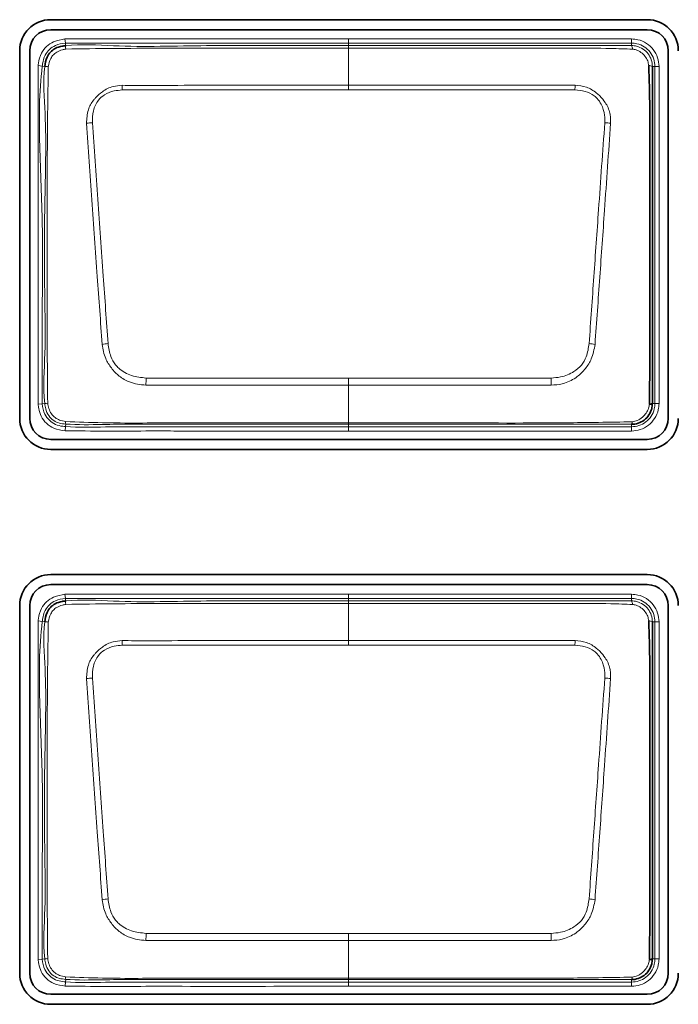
# Model space of a CAD drawing. Header units: millimetres. Extents: x 0 to 1118, y 0 to 864.
# Tile 96 of 200: x 806.78 to 812.06, y 270.49 to 278.38. Entities that reach past the tile are written whole.
import ezdxf

# ---------------------------------------------------------------- set-up
doc = ezdxf.new("R2010")
doc.units = ezdxf.units.MM

msp = doc.modelspace()

# ---------------------------------------------------------------- linework, layer by layer
at = {"color": 7, "linetype": 'Continuous', "lineweight": 35}
for p, q in [((811.8129, 278.3823), (807.0329, 278.3823)), ((807.0329, 278.3018), (811.8129, 278.3018)), ((806.7845, 278.1339), (806.7845, 275.1872)), ((806.8649, 275.1872), (806.8649, 278.1339)), ((811.9809, 278.1339), (811.9809, 275.1872)), ((811.6862, 275.14), (811.6861, 275.14)), ((811.8129, 275.0192), (807.0329, 275.0192)), ((807.0329, 274.9388), (811.8129, 274.9388)), ((811.8129, 273.9356), (807.0329, 273.9356)), ((807.0329, 273.8552), (811.8129, 273.8552)), ((806.7845, 273.6872), (806.7845, 270.7405)), ((806.8649, 270.7405), (806.8649, 273.6872)), ((811.9809, 273.6872), (811.9809, 270.7405)), ((811.6862, 270.69), (811.6861, 270.69)), ((811.8129, 270.5725), (807.0329, 270.5725)), ((807.0329, 270.4921), (811.8129, 270.4921))]:
    msp.add_line(p, q, dxfattribs=at)
at = {"color": 7, "linetype": 'Continuous', "lineweight": 18}
for p, q in [((807.1468, 278.2278), (807.1505, 278.1947)), ((809.4196, 278.2281), (811.6862, 278.2281)), ((811.6862, 278.1948), (811.6862, 278.2281)), ((807.1505, 278.1947), (807.1528, 278.1744)), ((809.4196, 278.1743), (809.4196, 278.1948)), ((811.6862, 278.1948), (809.4196, 278.1948)), ((809.4196, 277.8564), (809.4196, 278.153)), ((811.6862, 278.1744), (811.6862, 278.1948)), ((806.9324, 278.014), (806.9654, 278.0098)), ((806.9857, 278.0073), (806.9654, 278.0098)), ((811.8739, 278.0072), (811.8535, 278.0072)), ((811.8739, 275.3072), (811.8739, 278.0072)), ((811.8739, 278.0072), (811.9072, 278.0072)), ((811.9072, 278.0072), (811.9072, 275.3072)), ((809.4196, 277.819), (807.6061, 277.819)), ((811.233, 277.819), (809.4196, 277.819)), ((809.4196, 275.5106), (809.4196, 275.4532)), ((809.4196, 275.1517), (809.4196, 275.4532)), ((806.9323, 275.3011), (806.9654, 275.3048)), ((806.9654, 275.3048), (806.9857, 275.3071)), ((811.8534, 275.3072), (811.8739, 275.3072)), ((811.8739, 275.3072), (811.9072, 275.3072)), ((807.153, 275.1422), (807.1514, 275.1218)), ((809.4196, 275.1517), (809.4196, 275.1402)), ((809.4196, 275.1402), (809.4196, 275.1196)), ((811.6861, 275.1196), (811.6861, 275.14)), ((807.1487, 275.0885), (807.1514, 275.1218)), ((809.4196, 275.1196), (811.6861, 275.1196)), ((809.4196, 275.0862), (809.4196, 275.1196)), ((811.6861, 275.0862), (809.4196, 275.0862)), ((811.6861, 275.1196), (811.6861, 275.0862)), ((807.1468, 273.7778), (807.1505, 273.7447)), ((807.1505, 273.7447), (807.1528, 273.7244)), ((809.4196, 273.7781), (811.6862, 273.7781)), ((809.4196, 273.7243), (809.4196, 273.7448)), ((811.6862, 273.7448), (809.4196, 273.7448)), ((811.6862, 273.7448), (811.6862, 273.7781)), ((811.6862, 273.7244), (811.6862, 273.7448)), ((809.4196, 273.4064), (809.4196, 273.703)), ((806.9324, 273.564), (806.9654, 273.5598)), ((806.9857, 273.5573), (806.9654, 273.5598)), ((811.8739, 273.5572), (811.8535, 273.5572)), ((811.8739, 270.8572), (811.8739, 273.5572)), ((811.8739, 273.5572), (811.9072, 273.5572)), ((811.9072, 273.5572), (811.9072, 270.8572)), ((809.4196, 273.369), (807.6061, 273.369)), ((811.233, 273.369), (809.4196, 273.369)), ((809.4196, 271.0606), (809.4196, 271.0032)), ((809.4196, 270.7017), (809.4196, 271.0032)), ((806.9323, 270.8511), (806.9654, 270.8548)), ((806.9654, 270.8548), (806.9857, 270.8571)), ((811.8534, 270.8572), (811.8739, 270.8572)), ((811.8739, 270.8572), (811.9072, 270.8572)), ((807.1487, 270.6385), (807.1514, 270.6718)), ((807.153, 270.6922), (807.1514, 270.6718)), ((809.4196, 270.7017), (809.4196, 270.6902)), ((809.4196, 270.6902), (809.4196, 270.6696)), ((809.4196, 270.6696), (811.6861, 270.6696)), ((809.4196, 270.6362), (809.4196, 270.6696)), ((811.6861, 270.6362), (809.4196, 270.6362)), ((811.6861, 270.6696), (811.6861, 270.69)), ((811.6861, 270.6696), (811.6861, 270.6362))]:
    msp.add_line(p, q, dxfattribs=at)
at = {"color": 7, "linetype": 'Continuous', "lineweight": 18, "flags": 128}
for points in [[(809.4196, 278.1948), (809.4196, 278.1955), (809.4196, 278.1975), (809.4196, 278.2006), (809.4196, 278.2048), (809.4196, 278.2098), (809.4196, 278.2155), (809.4196, 278.2217), (809.4196, 278.2281)], [(809.4196, 278.1948), (809.3529, 278.1948), (809.0862, 278.1948), (808.5529, 278.1948), (807.8956, 278.1948), (807.1505, 278.1947)], [(809.4196, 278.1743), (809.4196, 278.1739), (809.4196, 278.1728), (809.4196, 278.171), (809.4196, 278.1686), (809.4196, 278.1655), (809.4196, 278.1619), (809.4196, 278.1577), (809.4196, 278.153)], [(809.4196, 277.8564), (809.8172, 277.8564), (811.2346, 277.8563)], [(809.4196, 277.8564), (809.4196, 277.8524), (809.4196, 277.8482), (809.4196, 277.8437), (809.4196, 277.8391), (809.4196, 277.8342), (809.4196, 277.8293), (809.4196, 277.8242), (809.4196, 277.819)], [(809.4196, 275.4532), (809.0219, 275.4532), (807.7957, 275.4533)], [(807.7975, 275.5106), (809.2013, 275.5106), (809.4196, 275.5106)], [(809.4196, 275.5106), (809.6378, 275.5106), (811.0416, 275.5106)], [(811.0434, 275.4533), (809.6378, 275.4532), (809.4196, 275.4532)], [(809.4196, 273.7448), (809.3529, 273.7448), (809.0862, 273.7448), (808.5529, 273.7448), (807.8956, 273.7448), (807.1505, 273.7447)], [(809.4196, 273.7448), (809.4196, 273.7455), (809.4196, 273.7475), (809.4196, 273.7506), (809.4196, 273.7548), (809.4196, 273.7598), (809.4196, 273.7655), (809.4196, 273.7717), (809.4196, 273.7781)], [(809.4196, 273.7243), (809.4196, 273.7239), (809.4196, 273.7228), (809.4196, 273.721), (809.4196, 273.7186), (809.4196, 273.7155), (809.4196, 273.7119), (809.4196, 273.7077), (809.4196, 273.703)], [(809.4196, 273.4064), (809.8172, 273.4064), (811.2346, 273.4063)], [(809.4196, 273.4064), (809.4196, 273.4024), (809.4196, 273.3982), (809.4196, 273.3937), (809.4196, 273.3891), (809.4196, 273.3842), (809.4196, 273.3793), (809.4196, 273.3742), (809.4196, 273.369)], [(807.7975, 271.0606), (809.2013, 271.0606), (809.4196, 271.0606)], [(809.4196, 271.0606), (809.6378, 271.0606), (811.0416, 271.0606)], [(809.4196, 271.0032), (809.0219, 271.0032), (807.7957, 271.0033)], [(811.0434, 271.0033), (809.6378, 271.0032), (809.4196, 271.0032)]]:
    msp.add_lwpolyline(points, dxfattribs=at)
at = {"color": 7, "linetype": 'Continuous', "lineweight": 35}
for centre, radius, start, end in [((807.0329, 278.1339), 0.2484, 90, 180), ((811.8129, 278.1339), 0.2484, 0, 90), ((807.0329, 278.1339), 0.168, 90, 180), ((811.8129, 278.1339), 0.168, 0, 90), ((811.8315, 275.3374), 0.0373, 266.51023, 305.92299), ((807.0329, 275.1872), 0.2484, 180, 270), ((807.0329, 275.1872), 0.168, 180, 270), ((811.8129, 275.1872), 0.2484, 270, 360), ((811.8129, 275.1872), 0.168, 270, 360), ((807.0329, 273.6872), 0.2484, 90, 180), ((811.8129, 273.6872), 0.2484, 360, 90), ((807.0329, 273.6872), 0.168, 90, 180), ((811.8129, 273.6872), 0.168, 360, 90), ((811.8315, 270.8874), 0.0373, 266.51023, 305.92299), ((807.0329, 270.7405), 0.2484, 180, 270), ((807.0329, 270.7405), 0.168, 180, 270), ((811.8129, 270.7405), 0.2484, 270, 360), ((811.8129, 270.7405), 0.168, 270, 360)]:
    msp.add_arc(centre, radius, start, end, dxfattribs=at)
at = {"color": 7, "linetype": 'Continuous', "lineweight": 18}
for centre, radius, start, end in [((807.2791, 278.165), 0.1266, 175.75252, 188.15287), ((811.6484, 278.1493), 0.0454, 355.96569, 33.64705), ((806.9881, 277.8356), 0.1717, 81.47129, 90.81507), ((811.8279, 277.967), 0.0476, 57.52032, 94.07551), ((797.4545, 277.4177), 10.1595, 2.26392, 2.47463), ((821.3846, 277.4177), 10.1595, 177.52537, 177.73608), ((807.3835, 277.0958), 0.4611, 92.07277, 97.89349), ((811.4556, 277.0958), 0.4611, 82.10683, 87.92755), ((807.6136, 274.6431), 1.1497, 96.06918, 98.42952), ((811.2256, 274.6431), 1.1497, 81.5706, 83.93095), ((847.192, 274.22), 39.4156, 178.12352, 178.20698), ((771.6471, 274.22), 39.4156, 1.79302, 1.87648), ((806.9883, 275.465), 0.1579, 269.06659, 277.55314), ((807.215, 275.1543), 0.0631, 173.39747, 191.06133), ((811.6638, 275.1585), 0.029, 320.39336, 2.68132), ((807.2791, 273.715), 0.1266, 175.75252, 188.15287), ((811.6484, 273.6993), 0.0454, 355.96569, 33.64705), ((806.9881, 273.3856), 0.1717, 81.47129, 90.81507), ((811.8279, 273.517), 0.0476, 57.52032, 94.07551), ((797.4545, 272.9677), 10.1595, 2.26392, 2.47463), ((821.3846, 272.9677), 10.1595, 177.52537, 177.73608), ((807.3835, 272.6458), 0.4611, 92.07277, 97.89349), ((811.4556, 272.6458), 0.4611, 82.10683, 87.92755), ((807.6136, 270.1931), 1.1497, 96.06918, 98.42952), ((811.2256, 270.1931), 1.1497, 81.5706, 83.93095), ((847.192, 269.77), 39.4156, 178.12352, 178.20698), ((771.6471, 269.77), 39.4156, 1.79302, 1.87648), ((806.9883, 271.015), 0.1579, 269.06659, 277.55314), ((807.215, 270.7043), 0.0631, 173.39747, 191.06133), ((811.6638, 270.7085), 0.029, 320.39336, 2.68132)]:
    msp.add_arc(centre, radius, start, end, dxfattribs=at)
for points, knots in [([(806.9324, 278.014), (806.9332, 278.0204), (806.9379, 278.0546), (806.9526, 278.1111), (806.9974, 278.1709), (807.0624, 278.214), (807.1159, 278.2227), (807.1468, 278.2278)], [0, 0, 0, 0, 0.058142, 0.312481, 0.516431, 0.720004, 1, 1, 1, 1]), ([(807.1468, 278.2278), (807.3964, 278.2279), (807.8955, 278.2282), (808.6531, 278.2281), (809.1611, 278.2281), (809.4196, 278.2281)], [0, 0, 0, 0, 0.329436, 0.658872, 1, 1, 1, 1]), ([(811.6862, 278.2281), (811.7037, 278.2269), (811.7458, 278.2239), (811.8086, 278.196), (811.8639, 278.1452), (811.9004, 278.0794), (811.905, 278.0309), (811.9072, 278.0072)], [0, 0, 0, 0, 0.151112, 0.365617, 0.580258, 0.795218, 1, 1, 1, 1]), ([(807.1505, 278.1947), (807.1505, 278.1947), (807.1231, 278.1916), (807.0765, 278.1826), (807.0208, 278.1464), (806.9827, 278.0953), (806.9704, 278.0463), (806.9663, 278.0158), (806.9654, 278.0098)], [0, 0, 0, 0, 0.00007, 0.287537, 0.483939, 0.679062, 0.936857, 1, 1, 1, 1]), ([(807.1538, 278.1471), (807.1447, 278.1453), (807.1197, 278.1405), (807.0845, 278.1268), (807.0528, 278.1019), (807.0257, 278.0629), (807.0184, 278.0283), (807.0136, 278.0054)], [0, 0, 0, 0, 0.127496, 0.353035, 0.515865, 0.679688, 1, 1, 1, 1]), ([(807.1528, 278.1744), (807.1528, 278.1744), (807.2794, 278.1887), (807.6575, 278.1586), (808.2816, 278.1798), (808.9101, 278.1737), (809.2892, 278.1742), (809.4196, 278.1743)], [0, 0, 0, 0, 0.000009, 0.168619, 0.498292, 0.827436, 1, 1, 1, 1]), ([(809.4196, 278.153), (809.287, 278.1531), (808.9079, 278.1531), (808.2798, 278.1527), (807.6571, 278.1542), (807.2809, 278.1489), (807.1538, 278.1471)], [0, 0, 0, 0, 0.1755, 0.501918, 0.831626, 1, 1, 1, 1]), ([(809.4196, 278.1743), (809.6683, 278.1743), (810.1657, 278.1743), (810.7586, 278.1744), (811.2113, 278.1743), (811.4689, 278.1744), (811.6324, 278.1743), (811.6862, 278.1744), (811.6862, 278.1744)], [0, 0, 0, 0, 0.329148, 0.658296, 0.784897, 0.928025, 0.999991, 1, 1, 1, 1]), ([(811.6937, 278.1461), (811.6363, 278.1483), (811.4714, 278.1548), (811.1983, 278.1525), (810.7664, 278.1534), (810.226, 278.1529), (809.741, 278.1531), (809.4722, 278.153), (809.4196, 278.153)], [0, 0, 0, 0, 0.075739, 0.217696, 0.360252, 0.645411, 0.930556, 1, 1, 1, 1]), ([(811.8739, 278.0072), (811.8739, 278.0072), (811.8739, 278.0272), (811.8672, 278.0686), (811.8374, 278.1244), (811.7901, 278.1675), (811.7369, 278.1912), (811.701, 278.1938), (811.6862, 278.1948)], [0, 0, 0, 0, 0.000068, 0.204828, 0.419781, 0.634393, 0.848864, 1, 1, 1, 1]), ([(811.6862, 278.1744), (811.6862, 278.1744), (811.7001, 278.1745), (811.7329, 278.1704), (811.7807, 278.1491), (811.8217, 278.1104), (811.8476, 278.0613), (811.8535, 278.0251), (811.8535, 278.0072), (811.8535, 278.0072)], [0, 0, 0, 0, 0.0000764, 0.1599052, 0.3740615, 0.5880926, 0.7940929, 0.9999236, 1, 1, 1, 1]), ([(811.8245, 278.0145), (811.8224, 278.0271), (811.8179, 278.054), (811.795, 278.0905), (811.7632, 278.1211), (811.7279, 278.1408), (811.7035, 278.1446), (811.6937, 278.1461)], [0, 0, 0, 0, 0.190909, 0.406669, 0.631062, 0.851531, 1, 1, 1, 1]), ([(806.9323, 275.3011), (806.9323, 275.5677), (806.9323, 276.0457), (806.9317, 276.7369), (806.9323, 277.3746), (806.9323, 277.8009), (806.9324, 278.014)], [0, 0, 0, 0, 0.294817, 0.528637, 0.764318, 1, 1, 1, 1]), ([(806.9654, 278.0098), (806.9654, 278.0098), (806.9388, 277.7994), (806.9404, 277.3722), (806.9717, 276.7371), (806.9635, 276.0469), (806.9647, 275.5702), (806.9654, 275.3048)], [0, 0, 0, 0, 0.000007, 0.235195, 0.471316, 0.705749, 1, 1, 1, 1]), ([(806.9857, 275.3071), (806.9857, 275.3071), (806.9706, 275.4405), (806.9927, 275.7085), (806.983, 276.2387), (806.9799, 276.8796), (807.0039, 277.5116), (806.9699, 277.8827), (806.9857, 278.0073), (806.9857, 278.0073)], [0, 0, 0, 0, 0.000007, 0.149192, 0.296265, 0.589843, 0.860506, 0.999993, 1, 1, 1, 1]), ([(807.0136, 278.0054), (807.0117, 277.8805), (807.0062, 277.512), (807.0041, 276.8793), (807.0053, 276.239), (807.0048, 275.7086), (807.0076, 275.4424), (807.009, 275.3085)], [0, 0, 0, 0, 0.138888, 0.409935, 0.703873, 0.851045, 1, 1, 1, 1]), ([(807.3202, 277.5525), (807.3218, 277.5893), (807.3246, 277.6558), (807.3627, 277.7217), (807.4028, 277.7689), (807.4508, 277.8123), (807.5242, 277.85), (807.5805, 277.8545), (807.6045, 277.8563)], [0, 0, 0, 0, 0.236036, 0.426179, 0.477737, 0.637251, 0.844602, 1, 1, 1, 1]), ([(807.6061, 277.819), (807.5845, 277.8173), (807.5348, 277.8135), (807.4673, 277.7872), (807.4055, 277.7329), (807.3694, 277.6525), (807.3677, 277.5885), (807.3669, 277.5566)], [0, 0, 0, 0, 0.160648, 0.369005, 0.524127, 0.762874, 1, 1, 1, 1]), ([(807.6045, 277.8563), (807.6709, 277.8561), (807.8698, 277.8555), (808.2012, 277.8568), (808.6031, 277.8562), (809.0092, 277.8564), (809.2828, 277.8564), (809.4196, 277.8564)], [0, 0, 0, 0, 0.109645, 0.328736, 0.547827, 0.773914, 1, 1, 1, 1]), ([(811.4723, 277.5566), (811.4724, 277.5768), (811.4728, 277.6275), (811.4514, 277.6954), (811.4185, 277.7461), (811.3755, 277.7832), (811.3152, 277.8117), (811.2603, 277.8166), (811.233, 277.819)], [0, 0, 0, 0, 0.150039, 0.377629, 0.518715, 0.593819, 0.797701, 1, 1, 1, 1]), ([(811.2346, 277.8563), (811.2652, 277.8534), (811.3275, 277.8474), (811.392, 277.8079), (811.4407, 277.7643), (811.4837, 277.7137), (811.5076, 277.6593), (811.519, 277.6021), (811.519, 277.5754), (811.5189, 277.5525)], [0, 0, 0, 0, 0.1969532, 0.4004738, 0.4775245, 0.621985, 0.8271033, 0.8521966, 1, 1, 1, 1]), ([(807.445, 275.7803), (807.4322, 275.9614), (807.4048, 276.3476), (807.3629, 276.9385), (807.3345, 277.3477), (807.3202, 277.5525)], [0, 0, 0, 0, 0.306049, 0.652529, 1, 1, 1, 1]), ([(807.3669, 277.5566), (807.3815, 277.3521), (807.4108, 276.9432), (807.4526, 276.3529), (807.4794, 275.967), (807.492, 275.7863)], [0, 0, 0, 0, 0.347304, 0.694424, 1, 1, 1, 1]), ([(811.3471, 275.7863), (811.3596, 275.9654), (811.3845, 276.3236), (811.4261, 276.9141), (811.4556, 277.3245), (811.4723, 277.5566)], [0, 0, 0, 0, 0.302974, 0.605825, 1, 1, 1, 1]), ([(811.5189, 277.5525), (811.5027, 277.3201), (811.474, 276.9094), (811.4322, 276.3183), (811.4068, 275.9599), (811.3941, 275.7803)], [0, 0, 0, 0, 0.394267, 0.696552, 1, 1, 1, 1]), ([(807.7957, 275.4533), (807.7503, 275.4582), (807.6734, 275.4665), (807.5943, 275.5148), (807.5483, 275.5554), (807.5101, 275.6012), (807.4637, 275.673), (807.4518, 275.7413), (807.445, 275.7803)], [0, 0, 0, 0, 0.256994, 0.435753, 0.518339, 0.608051, 0.775867, 1, 1, 1, 1]), ([(807.492, 275.7863), (807.4975, 275.7513), (807.5068, 275.6914), (807.5421, 275.6253), (807.5965, 275.5697), (807.6792, 275.5227), (807.7582, 275.5147), (807.7975, 275.5106)], [0, 0, 0, 0, 0.2314652, 0.3974126, 0.481538, 0.7415698, 1, 1, 1, 1]), ([(811.0416, 275.5106), (811.0674, 275.5124), (811.1318, 275.5169), (811.2166, 275.5535), (811.2885, 275.6103), (811.3318, 275.6893), (811.3415, 275.7506), (811.3471, 275.7863)], [0, 0, 0, 0, 0.1694257, 0.4225313, 0.5936441, 0.7635746, 1, 1, 1, 1]), ([(811.3941, 275.7803), (811.387, 275.7405), (811.3746, 275.6706), (811.3185, 275.5846), (811.2485, 275.5131), (811.1794, 275.4778), (811.1082, 275.4579), (811.0727, 275.4554), (811.0434, 275.4533)], [0, 0, 0, 0, 0.229046, 0.401207, 0.578038, 0.797363, 0.83357, 1, 1, 1, 1]), ([(807.1487, 275.0885), (807.1176, 275.0923), (807.0626, 275.0991), (806.9969, 275.1455), (806.9545, 275.2012), (806.938, 275.2566), (806.9338, 275.2894), (806.9323, 275.3011)], [0, 0, 0, 0, 0.276626, 0.489449, 0.702472, 0.894255, 1, 1, 1, 1]), ([(806.9654, 275.3048), (806.9654, 275.3048), (806.9687, 275.2758), (806.9777, 275.2257), (807.0205, 275.17), (807.0703, 275.1349), (807.1171, 275.125), (807.1442, 275.1224), (807.1514, 275.1218)], [0, 0, 0, 0, 0.000069, 0.304094, 0.511824, 0.715977, 0.924845, 1, 1, 1, 1]), ([(807.153, 275.1422), (807.153, 275.1422), (807.136, 275.1436), (807.1023, 275.1475), (807.0531, 275.1683), (807.0132, 275.2085), (806.9921, 275.2585), (806.9874, 275.2925), (806.9857, 275.3071), (806.9857, 275.3071)], [0, 0, 0, 0, 0.000077, 0.197333, 0.387983, 0.604747, 0.83111, 0.999923, 1, 1, 1, 1]), ([(807.009, 275.3085), (807.0115, 275.2946), (807.0166, 275.2653), (807.0361, 275.2244), (807.0667, 275.1927), (807.1061, 275.1704), (807.1355, 275.1648), (807.1523, 275.1616)], [0, 0, 0, 0, 0.189123, 0.39968, 0.598829, 0.771957, 1, 1, 1, 1]), ([(811.6861, 275.1196), (811.7062, 275.1214), (811.7475, 275.1253), (811.8034, 275.1563), (811.8466, 275.2032), (811.8703, 275.2565), (811.8728, 275.2924), (811.8739, 275.3072)], [0, 0, 0, 0, 0.204674, 0.419842, 0.63439, 0.848799, 1, 1, 1, 1]), ([(811.9072, 275.3072), (811.906, 275.2897), (811.903, 275.2475), (811.875, 275.1848), (811.8242, 275.1295), (811.7584, 275.093), (811.7098, 275.0884), (811.6861, 275.0862)], [0, 0, 0, 0, 0.151184, 0.365635, 0.580222, 0.795405, 1, 1, 1, 1]), ([(811.6928, 275.1599), (811.7065, 275.1626), (811.7361, 275.1685), (811.7738, 275.1944), (811.8051, 275.2285), (811.8243, 275.2648), (811.8279, 275.2901), (811.8292, 275.3002)], [0, 0, 0, 0, 0.197464, 0.427893, 0.636791, 0.855624, 1, 1, 1, 1]), ([(807.1523, 275.1616), (807.2504, 275.1579), (807.5395, 275.1472), (808.0202, 275.1531), (808.5937, 275.1513), (809.0603, 275.1517), (809.3356, 275.1517), (809.4196, 275.1517)], [0, 0, 0, 0, 0.1298823, 0.3827491, 0.6357973, 0.8888457, 1, 1, 1, 1]), ([(809.4196, 275.1402), (809.1697, 275.1402), (808.67, 275.1404), (808.0123, 275.1394), (807.5071, 275.1416), (807.2507, 275.1343), (807.153, 275.1422), (807.153, 275.1422)], [0, 0, 0, 0, 0.330742, 0.661483, 0.870168, 0.999991, 1, 1, 1, 1]), ([(809.4196, 275.1517), (809.464, 275.1517), (809.6862, 275.1516), (810.264, 275.1524), (810.9774, 275.1475), (811.5128, 275.1568), (811.6928, 275.1599)], [0, 0, 0, 0, 0.058653, 0.293263, 0.762483, 1, 1, 1, 1]), ([(811.6861, 275.14), (811.5079, 275.1401), (810.9759, 275.1402), (810.2203, 275.1402), (809.6431, 275.1402), (809.4196, 275.1402)], [0, 0, 0, 0, 0.235996, 0.704164, 1, 1, 1, 1]), ([(809.4196, 275.0862), (809.3973, 275.0862), (809.2862, 275.0862), (808.8196, 275.0863), (808.3001, 275.0857), (807.762, 275.0867), (807.4717, 275.0839), (807.2564, 275.087), (807.1487, 275.0885)], [0, 0, 0, 0, 0.029357, 0.146783, 0.616488, 0.715592, 0.857623, 1, 1, 1, 1]), ([(807.1514, 275.1218), (807.1514, 275.1218), (807.2577, 275.1131), (807.4726, 275.1206), (807.9018, 275.119), (808.3879, 275.1197), (808.9295, 275.1195), (809.2562, 275.1195), (809.4196, 275.1196)], [0, 0, 0, 0, 0.000009, 0.1411, 0.283602, 0.567928, 0.783964, 1, 1, 1, 1]), ([(806.9324, 273.564), (806.9332, 273.5704), (806.9379, 273.6046), (806.9526, 273.6611), (806.9974, 273.7209), (807.0624, 273.764), (807.1159, 273.7727), (807.1468, 273.7778)], [0, 0, 0, 0, 0.058142, 0.312481, 0.516431, 0.720004, 1, 1, 1, 1]), ([(807.1505, 273.7447), (807.1505, 273.7447), (807.1231, 273.7416), (807.0765, 273.7326), (807.0208, 273.6964), (806.9827, 273.6453), (806.9704, 273.5963), (806.9663, 273.5658), (806.9654, 273.5598)], [0, 0, 0, 0, 0.00007, 0.287537, 0.483939, 0.679062, 0.936857, 1, 1, 1, 1]), ([(807.1468, 273.7778), (807.3964, 273.7779), (807.8955, 273.7782), (808.6531, 273.7781), (809.1611, 273.7781), (809.4196, 273.7781)], [0, 0, 0, 0, 0.329436, 0.658872, 1, 1, 1, 1]), ([(807.1528, 273.7244), (807.1528, 273.7244), (807.2794, 273.7387), (807.6575, 273.7086), (808.2816, 273.7298), (808.9101, 273.7237), (809.2892, 273.7242), (809.4196, 273.7243)], [0, 0, 0, 0, 0.000009, 0.168619, 0.498292, 0.827436, 1, 1, 1, 1]), ([(809.4196, 273.7243), (809.6683, 273.7243), (810.1657, 273.7243), (810.7586, 273.7244), (811.2113, 273.7243), (811.4689, 273.7244), (811.6324, 273.7243), (811.6862, 273.7244), (811.6862, 273.7244)], [0, 0, 0, 0, 0.329148, 0.658296, 0.784897, 0.928025, 0.999991, 1, 1, 1, 1]), ([(811.6862, 273.7781), (811.7037, 273.7769), (811.7458, 273.7739), (811.8086, 273.746), (811.8639, 273.6952), (811.9004, 273.6294), (811.905, 273.5809), (811.9072, 273.5572)], [0, 0, 0, 0, 0.151112, 0.365617, 0.580258, 0.795218, 1, 1, 1, 1]), ([(811.8739, 273.5572), (811.8739, 273.5572), (811.8739, 273.5772), (811.8672, 273.6186), (811.8374, 273.6744), (811.7901, 273.7175), (811.7369, 273.7412), (811.701, 273.7438), (811.6862, 273.7448)], [0, 0, 0, 0, 0.000068, 0.204828, 0.419781, 0.634393, 0.848864, 1, 1, 1, 1]), ([(811.6862, 273.7244), (811.6862, 273.7244), (811.7001, 273.7245), (811.7329, 273.7204), (811.7807, 273.6991), (811.8217, 273.6604), (811.8476, 273.6113), (811.8535, 273.5751), (811.8535, 273.5572), (811.8535, 273.5572)], [0, 0, 0, 0, 0.0000764, 0.1599052, 0.3740615, 0.5880926, 0.7940929, 0.9999236, 1, 1, 1, 1]), ([(807.1538, 273.6971), (807.1447, 273.6953), (807.1197, 273.6905), (807.0845, 273.6768), (807.0528, 273.6519), (807.0257, 273.6129), (807.0184, 273.5783), (807.0136, 273.5554)], [0, 0, 0, 0, 0.127496, 0.353035, 0.515865, 0.679688, 1, 1, 1, 1]), ([(809.4196, 273.703), (809.287, 273.7031), (808.9079, 273.7031), (808.2798, 273.7027), (807.6571, 273.7042), (807.2809, 273.6989), (807.1538, 273.6971)], [0, 0, 0, 0, 0.1755, 0.501918, 0.831626, 1, 1, 1, 1]), ([(811.6937, 273.6961), (811.6363, 273.6983), (811.4714, 273.7048), (811.1983, 273.7025), (810.7664, 273.7034), (810.226, 273.7029), (809.741, 273.7031), (809.4722, 273.703), (809.4196, 273.703)], [0, 0, 0, 0, 0.075739, 0.217696, 0.360252, 0.645411, 0.930556, 1, 1, 1, 1]), ([(811.8245, 273.5645), (811.8224, 273.5771), (811.8179, 273.604), (811.795, 273.6405), (811.7632, 273.6711), (811.7279, 273.6908), (811.7035, 273.6946), (811.6937, 273.6961)], [0, 0, 0, 0, 0.190909, 0.406669, 0.631062, 0.851531, 1, 1, 1, 1]), ([(806.9323, 270.8511), (806.9323, 271.1177), (806.9323, 271.5957), (806.9317, 272.2869), (806.9323, 272.9246), (806.9323, 273.3509), (806.9324, 273.564)], [0, 0, 0, 0, 0.294817, 0.528637, 0.764318, 1, 1, 1, 1]), ([(806.9654, 273.5598), (806.9654, 273.5598), (806.9388, 273.3494), (806.9404, 272.9222), (806.9717, 272.2871), (806.9635, 271.5969), (806.9647, 271.1202), (806.9654, 270.8548)], [0, 0, 0, 0, 0.000007, 0.235195, 0.471316, 0.705749, 1, 1, 1, 1]), ([(806.9857, 270.8571), (806.9857, 270.8571), (806.9706, 270.9905), (806.9927, 271.2585), (806.983, 271.7887), (806.9799, 272.4296), (807.0039, 273.0616), (806.9699, 273.4327), (806.9857, 273.5573), (806.9857, 273.5573)], [0, 0, 0, 0, 0.000007, 0.149192, 0.296265, 0.589843, 0.860506, 0.999993, 1, 1, 1, 1]), ([(807.0136, 273.5554), (807.0117, 273.4305), (807.0062, 273.062), (807.0041, 272.4293), (807.0053, 271.789), (807.0048, 271.2586), (807.0076, 270.9924), (807.009, 270.8585)], [0, 0, 0, 0, 0.138888, 0.409935, 0.703873, 0.851045, 1, 1, 1, 1]), ([(807.3202, 273.1025), (807.3218, 273.1393), (807.3246, 273.2058), (807.3627, 273.2717), (807.4028, 273.3189), (807.4508, 273.3623), (807.5242, 273.4), (807.5805, 273.4045), (807.6045, 273.4063)], [0, 0, 0, 0, 0.236036, 0.426179, 0.477737, 0.637251, 0.844602, 1, 1, 1, 1]), ([(807.6045, 273.4063), (807.6709, 273.4061), (807.8698, 273.4055), (808.2012, 273.4068), (808.6031, 273.4062), (809.0092, 273.4064), (809.2828, 273.4064), (809.4196, 273.4064)], [0, 0, 0, 0, 0.109645, 0.328736, 0.547827, 0.773914, 1, 1, 1, 1]), ([(811.2346, 273.4063), (811.2652, 273.4034), (811.3275, 273.3974), (811.392, 273.3579), (811.4407, 273.3143), (811.4837, 273.2637), (811.5076, 273.2093), (811.519, 273.1521), (811.519, 273.1254), (811.5189, 273.1025)], [0, 0, 0, 0, 0.1969532, 0.4004738, 0.4775245, 0.621985, 0.8271033, 0.8521966, 1, 1, 1, 1]), ([(807.6061, 273.369), (807.5845, 273.3673), (807.5348, 273.3635), (807.4673, 273.3372), (807.4055, 273.2829), (807.3694, 273.2025), (807.3677, 273.1385), (807.3669, 273.1066)], [0, 0, 0, 0, 0.160648, 0.369005, 0.524127, 0.762874, 1, 1, 1, 1]), ([(811.4723, 273.1066), (811.4724, 273.1268), (811.4728, 273.1775), (811.4514, 273.2454), (811.4185, 273.2961), (811.3755, 273.3332), (811.3152, 273.3617), (811.2603, 273.3666), (811.233, 273.369)], [0, 0, 0, 0, 0.150039, 0.377629, 0.518715, 0.593819, 0.797701, 1, 1, 1, 1]), ([(807.445, 271.3303), (807.4322, 271.5114), (807.4048, 271.8976), (807.3629, 272.4885), (807.3345, 272.8977), (807.3202, 273.1025)], [0, 0, 0, 0, 0.306049, 0.652529, 1, 1, 1, 1]), ([(807.3669, 273.1066), (807.3815, 272.9021), (807.4108, 272.4932), (807.4526, 271.9029), (807.4794, 271.517), (807.492, 271.3363)], [0, 0, 0, 0, 0.347304, 0.694424, 1, 1, 1, 1]), ([(811.3471, 271.3363), (811.3596, 271.5154), (811.3845, 271.8736), (811.4261, 272.4641), (811.4556, 272.8745), (811.4723, 273.1066)], [0, 0, 0, 0, 0.302974, 0.605825, 1, 1, 1, 1]), ([(811.5189, 273.1025), (811.5027, 272.8701), (811.474, 272.4594), (811.4322, 271.8683), (811.4068, 271.5099), (811.3941, 271.3303)], [0, 0, 0, 0, 0.394267, 0.696552, 1, 1, 1, 1]), ([(807.7957, 271.0033), (807.7503, 271.0082), (807.6734, 271.0165), (807.5943, 271.0648), (807.5483, 271.1054), (807.5101, 271.1512), (807.4637, 271.223), (807.4518, 271.2913), (807.445, 271.3303)], [0, 0, 0, 0, 0.256994, 0.435753, 0.518339, 0.608051, 0.775867, 1, 1, 1, 1]), ([(807.492, 271.3363), (807.4975, 271.3013), (807.5068, 271.2414), (807.5421, 271.1753), (807.5965, 271.1197), (807.6792, 271.0727), (807.7582, 271.0647), (807.7975, 271.0606)], [0, 0, 0, 0, 0.2314652, 0.3974126, 0.481538, 0.7415698, 1, 1, 1, 1]), ([(811.0416, 271.0606), (811.0674, 271.0624), (811.1318, 271.0669), (811.2166, 271.1035), (811.2885, 271.1603), (811.3318, 271.2393), (811.3415, 271.3006), (811.3471, 271.3363)], [0, 0, 0, 0, 0.1694257, 0.4225313, 0.5936441, 0.7635746, 1, 1, 1, 1]), ([(811.3941, 271.3303), (811.387, 271.2905), (811.3746, 271.2206), (811.3185, 271.1346), (811.2485, 271.0631), (811.1794, 271.0278), (811.1082, 271.0079), (811.0727, 271.0054), (811.0434, 271.0033)], [0, 0, 0, 0, 0.229046, 0.401207, 0.578038, 0.797363, 0.83357, 1, 1, 1, 1]), ([(807.1487, 270.6385), (807.1176, 270.6423), (807.0626, 270.6491), (806.9969, 270.6955), (806.9545, 270.7512), (806.938, 270.8066), (806.9338, 270.8394), (806.9323, 270.8511)], [0, 0, 0, 0, 0.276626, 0.489449, 0.702472, 0.894255, 1, 1, 1, 1]), ([(806.9654, 270.8548), (806.9654, 270.8548), (806.9687, 270.8258), (806.9777, 270.7757), (807.0205, 270.72), (807.0703, 270.6849), (807.1171, 270.675), (807.1442, 270.6724), (807.1514, 270.6718)], [0, 0, 0, 0, 0.000069, 0.304094, 0.511824, 0.715977, 0.924845, 1, 1, 1, 1]), ([(807.153, 270.6922), (807.153, 270.6922), (807.136, 270.6936), (807.1023, 270.6975), (807.0531, 270.7183), (807.0132, 270.7585), (806.9921, 270.8085), (806.9874, 270.8425), (806.9857, 270.8571), (806.9857, 270.8571)], [0, 0, 0, 0, 0.000077, 0.197333, 0.387983, 0.604747, 0.83111, 0.999923, 1, 1, 1, 1]), ([(807.009, 270.8585), (807.0115, 270.8446), (807.0166, 270.8153), (807.0361, 270.7744), (807.0667, 270.7427), (807.1061, 270.7204), (807.1355, 270.7148), (807.1523, 270.7116)], [0, 0, 0, 0, 0.189123, 0.39968, 0.598829, 0.771957, 1, 1, 1, 1]), ([(811.6861, 270.6696), (811.7062, 270.6714), (811.7475, 270.6753), (811.8034, 270.7063), (811.8466, 270.7532), (811.8703, 270.8065), (811.8728, 270.8424), (811.8739, 270.8572)], [0, 0, 0, 0, 0.204674, 0.419842, 0.63439, 0.848799, 1, 1, 1, 1]), ([(811.9072, 270.8572), (811.906, 270.8397), (811.903, 270.7975), (811.875, 270.7348), (811.8242, 270.6795), (811.7584, 270.643), (811.7098, 270.6384), (811.6861, 270.6362)], [0, 0, 0, 0, 0.151184, 0.365635, 0.580222, 0.795405, 1, 1, 1, 1]), ([(811.6928, 270.7099), (811.7065, 270.7126), (811.7361, 270.7185), (811.7738, 270.7444), (811.8051, 270.7785), (811.8243, 270.8148), (811.8279, 270.8401), (811.8292, 270.8502)], [0, 0, 0, 0, 0.197464, 0.427893, 0.636791, 0.855624, 1, 1, 1, 1]), ([(807.1523, 270.7116), (807.2504, 270.7079), (807.5395, 270.6972), (808.0202, 270.7031), (808.5937, 270.7013), (809.0603, 270.7017), (809.3356, 270.7017), (809.4196, 270.7017)], [0, 0, 0, 0, 0.1298823, 0.3827491, 0.6357973, 0.8888457, 1, 1, 1, 1]), ([(809.4196, 270.6362), (809.3973, 270.6362), (809.2862, 270.6362), (808.8196, 270.6363), (808.3001, 270.6357), (807.762, 270.6367), (807.4717, 270.6339), (807.2564, 270.637), (807.1487, 270.6385)], [0, 0, 0, 0, 0.029357, 0.146783, 0.616488, 0.715592, 0.857623, 1, 1, 1, 1]), ([(807.1514, 270.6718), (807.1514, 270.6718), (807.2577, 270.6631), (807.4726, 270.6706), (807.9018, 270.669), (808.3879, 270.6697), (808.9295, 270.6695), (809.2562, 270.6695), (809.4196, 270.6696)], [0, 0, 0, 0, 0.000009, 0.1411, 0.283602, 0.567928, 0.783964, 1, 1, 1, 1]), ([(809.4196, 270.6902), (809.1697, 270.6902), (808.67, 270.6904), (808.0123, 270.6894), (807.5071, 270.6916), (807.2507, 270.6843), (807.153, 270.6922), (807.153, 270.6922)], [0, 0, 0, 0, 0.330742, 0.661483, 0.870168, 0.999991, 1, 1, 1, 1]), ([(809.4196, 270.7017), (809.464, 270.7017), (809.6862, 270.7016), (810.264, 270.7024), (810.9774, 270.6975), (811.5128, 270.7068), (811.6928, 270.7099)], [0, 0, 0, 0, 0.058653, 0.293263, 0.762483, 1, 1, 1, 1]), ([(811.6861, 270.69), (811.5079, 270.6901), (810.9759, 270.6902), (810.2203, 270.6902), (809.6431, 270.6902), (809.4196, 270.6902)], [0, 0, 0, 0, 0.235996, 0.704164, 1, 1, 1, 1])]:
    msp.add_open_spline(points, degree=3, knots=knots, dxfattribs=at)
at = {"color": 7, "linetype": 'Continuous', "lineweight": 35}
for points, knots in [([(806.9857, 278.0073), (806.9857, 278.0073), (806.9888, 278.0325), (806.9961, 278.0746), (807.0282, 278.1246), (807.0708, 278.1563), (807.1147, 278.1693), (807.1433, 278.1733), (807.1528, 278.1744), (807.1528, 278.1744)], [0, 0, 0, 0, 0.000077, 0.292145, 0.481329, 0.668501, 0.889292, 0.999923, 1, 1, 1, 1]), ([(811.8292, 275.3002), (811.8311, 275.4425), (811.8349, 275.7252), (811.8339, 276.2884), (811.8345, 276.8448), (811.8336, 277.3288), (811.8328, 277.5993), (811.8317, 277.8054), (811.827, 277.9435), (811.8245, 278.0145)], [0, 0, 0, 0, 0.157294, 0.312474, 0.622468, 0.772195, 0.847355, 0.921427, 1, 1, 1, 1]), ([(811.8535, 278.0072), (811.8535, 278.0072), (811.8533, 277.9397), (811.8534, 277.803), (811.8534, 277.5997), (811.8533, 277.3285), (811.8534, 276.8449), (811.8533, 276.2883), (811.8535, 275.7284), (811.8531, 275.4461), (811.8534, 275.3072), (811.8534, 275.3072)], [0, 0, 0, 0, 0.000007, 0.075686, 0.15099, 0.226275, 0.376845, 0.688419, 0.844208, 0.999993, 1, 1, 1, 1]), ([(811.8534, 275.3072), (811.8534, 275.3072), (811.8534, 275.2931), (811.8493, 275.2605), (811.8281, 275.213), (811.7898, 275.172), (811.7407, 275.1459), (811.7042, 275.14), (811.6862, 275.14), (811.6862, 275.14)], [0, 0, 0, 0, 0.0000764, 0.1620655, 0.3721524, 0.585973, 0.7931086, 0.9999237, 1, 1, 1, 1]), ([(806.9857, 273.5573), (806.9857, 273.5573), (806.9888, 273.5825), (806.9961, 273.6246), (807.0282, 273.6746), (807.0708, 273.7063), (807.1147, 273.7193), (807.1433, 273.7233), (807.1528, 273.7244), (807.1528, 273.7244)], [0, 0, 0, 0, 0.000077, 0.292145, 0.481329, 0.668501, 0.889292, 0.999923, 1, 1, 1, 1]), ([(811.8292, 270.8502), (811.8311, 270.9925), (811.8349, 271.2752), (811.8339, 271.8384), (811.8345, 272.3948), (811.8336, 272.8788), (811.8328, 273.1493), (811.8317, 273.3554), (811.827, 273.4935), (811.8245, 273.5645)], [0, 0, 0, 0, 0.157294, 0.312474, 0.622468, 0.772195, 0.847355, 0.921427, 1, 1, 1, 1]), ([(811.8535, 273.5572), (811.8535, 273.5572), (811.8533, 273.4897), (811.8534, 273.353), (811.8534, 273.1497), (811.8533, 272.8785), (811.8534, 272.3949), (811.8533, 271.8383), (811.8535, 271.2784), (811.8531, 270.9961), (811.8534, 270.8572), (811.8534, 270.8572)], [0, 0, 0, 0, 0.000007, 0.075686, 0.15099, 0.226275, 0.376845, 0.688419, 0.844208, 0.999993, 1, 1, 1, 1]), ([(811.8534, 270.8572), (811.8534, 270.8572), (811.8534, 270.8431), (811.8493, 270.8105), (811.8281, 270.763), (811.7898, 270.722), (811.7407, 270.6959), (811.7042, 270.69), (811.6862, 270.69), (811.6862, 270.69)], [0, 0, 0, 0, 0.0000764, 0.1620655, 0.3721524, 0.585973, 0.7931086, 0.9999237, 1, 1, 1, 1])]:
    msp.add_open_spline(points, degree=3, knots=knots, dxfattribs=at)

doc.saveas('drawing.dxf')
